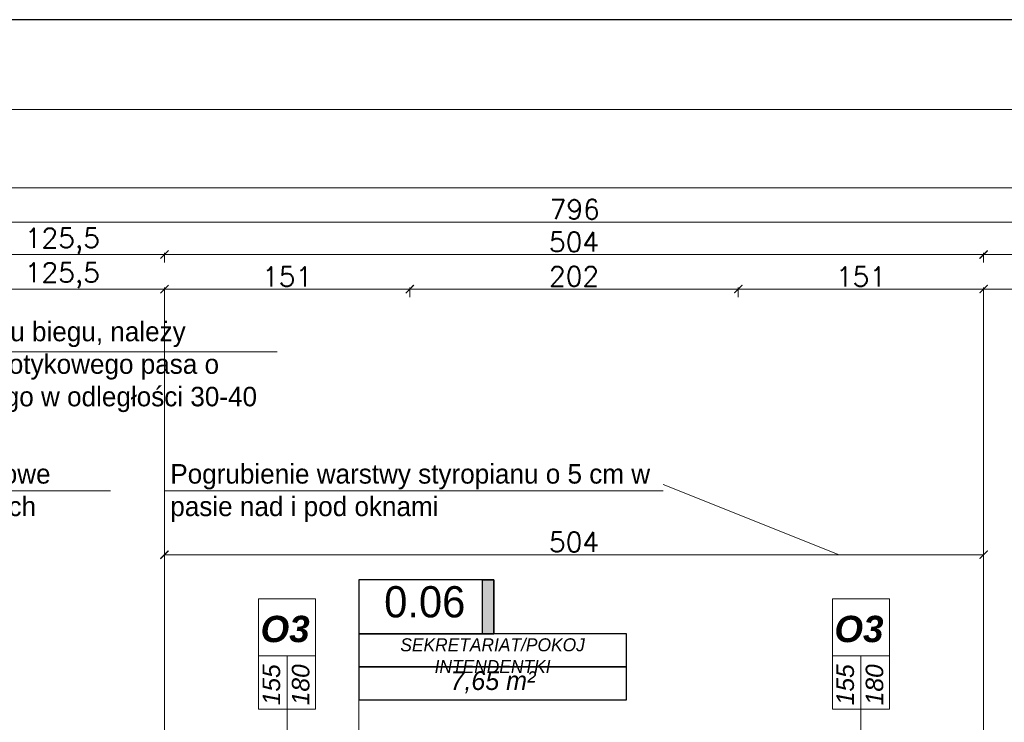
# Model space of a CAD drawing. Header units: millimetres. Extents: x -587 to 358276, y -26688 to 221215.
# Tile 213 of 256: x 11163 to 11769, y 11412 to 11844. Entities that reach past the tile are written whole.
import ezdxf
from ezdxf.lldxf.tags import DXFTag

# ---------------------------------------------------------------- set-up
doc = ezdxf.new("R2010")
doc.units = ezdxf.units.MM
doc.header["$MEASUREMENT"] = 0
doc.layers.add('a3', color=3, linetype='Continuous', lineweight=30, plot=False)
doc.layers.add('A_opisy', color=166, linetype='Continuous', lineweight=15)
doc.layers.add('wymiarowanie', color=176, linetype='Continuous', lineweight=9)
doc.layers.add('tabelki opis', color=7, linetype='Continuous')
doc.styles.add('ARIALL', font='GOTHIC.TTF', dxfattribs={"height": 40})
doc.styles.add('ROMANS', font='romans')
doc.styles.add('styl2', font='simplex.shx')
tags = doc.linetypes.add('ICAD_ISO03W100', pattern=[30, 12, -18]).pattern_tags.tags
tags[6:7] = [DXFTag(74, 4), DXFTag(75, 0), DXFTag(340, '0'), DXFTag(46, 1.0), DXFTag(50, 0.0), DXFTag(44, 0.0), DXFTag(45, 0.0)]
tags[4:5] = [DXFTag(74, 4), DXFTag(75, 0), DXFTag(340, '0'), DXFTag(46, 1.0), DXFTag(50, 0.0), DXFTag(44, 0.0), DXFTag(45, 0.0)]
doc.dimstyles.new('Skala 1-50', dxfattribs={"dimtxt": 12, "dimasz": 5, "dimexe": 1, "dimexo": 1, "dimgap": 1.5, "dimtad": 1, "dimdec": 1, "dimrnd": 0.5, "dimtxsty": 'styl2', "dimblk": 'ARCHTICK', "dimcen": 5, "dimadec": 0, "dimazin": 0, "dimtfac": 1, "dimtdec": 1, "dimtmove": 1, "dimatfit": 3, "dimldrblk": 'ARCHTICK', "dimfxl": 5, "dimfxlon": 1, "dimlwd": -1, "dimlwe": -1, "dimarcsym": 0})

# ---------------------------------------------------------------- blocks, each defined once
blk = doc.blocks.new('_ArchTick')
at = {"color": 0, "linetype": 'ByBlock', "const_width": 0.15}
blk.add_lwpolyline([(-0.5, -0.5), (0.5, 0.5)], dxfattribs=at)
blk = doc.blocks.new('*D3579')
at = {"layer": 'Defpoints', "color": 0}
for p in [(11755.87, 11514.93), (11251.87, 11405.57), (11755.87, 11405.57)]:
    blk.add_point(p, dxfattribs=at)
at = {"layer": 'wymiarowanie', "color": 0}
for p, q in [((11251.87, 11509.93), (11251.87, 11515.93)), ((11251.87, 11514.93), (11755.87, 11514.93)), ((11755.87, 11509.93), (11755.87, 11515.93))]:
    blk.add_line(p, q, dxfattribs=at)
at = {"layer": 'wymiarowanie', "color": 0, "xscale": 5, "yscale": 5, "zscale": 5, "rotation": 180}
blk.add_blockref('_ArchTick', (11251.87, 11514.93), dxfattribs=at)
at = {"layer": 'wymiarowanie', "color": 0, "xscale": 5, "yscale": 5, "zscale": 5}
blk.add_blockref('_ArchTick', (11755.87, 11514.93), dxfattribs=at)
at = {"layer": 'wymiarowanie', "color": 0, "insert": (11503.87, 11522.73), "char_height": 12, "attachment_point": 5, "style": 'styl2'}
blk.add_mtext('504', dxfattribs=at)
blk = doc.blocks.new('*D3616')
at = {"layer": 'Defpoints', "color": 0}
for p in [(11251.87, 11678.32), (11251.87, 11400.57), (11126.25, 11380.57)]:
    blk.add_point(p, dxfattribs=at)
at = {"layer": 'wymiarowanie', "color": 0}
for p, q in [((11126.25, 11673.32), (11126.25, 11679.32)), ((11126.25, 11678.32), (11251.87, 11678.32)), ((11251.87, 11673.32), (11251.87, 11679.32))]:
    blk.add_line(p, q, dxfattribs=at)
at = {"layer": 'wymiarowanie', "color": 0, "xscale": 5, "yscale": 5, "zscale": 5, "rotation": 180}
blk.add_blockref('_ArchTick', (11126.25, 11678.32), dxfattribs=at)
at = {"layer": 'wymiarowanie', "color": 0, "xscale": 5, "yscale": 5, "zscale": 5}
blk.add_blockref('_ArchTick', (11251.87, 11678.32), dxfattribs=at)
at = {"layer": 'wymiarowanie', "color": 0, "insert": (11189.06, 11686.67), "char_height": 12, "attachment_point": 5, "style": 'styl2'}
blk.add_mtext('125,5', dxfattribs=at)
blk = doc.blocks.new('*D3617')
at = {"layer": 'Defpoints', "color": 0}
for p in [(11402.81, 11678.32), (11251.87, 11400.57), (11402.81, 11400.57)]:
    blk.add_point(p, dxfattribs=at)
at = {"layer": 'wymiarowanie', "color": 0}
for p, q in [((11251.87, 11673.32), (11251.87, 11679.32)), ((11251.87, 11678.32), (11402.81, 11678.32)), ((11402.81, 11673.32), (11402.81, 11679.32))]:
    blk.add_line(p, q, dxfattribs=at)
at = {"layer": 'wymiarowanie', "color": 0, "xscale": 5, "yscale": 5, "zscale": 5, "rotation": 180}
blk.add_blockref('_ArchTick', (11251.87, 11678.32), dxfattribs=at)
at = {"layer": 'wymiarowanie', "color": 0, "xscale": 5, "yscale": 5, "zscale": 5}
blk.add_blockref('_ArchTick', (11402.81, 11678.32), dxfattribs=at)
at = {"layer": 'wymiarowanie', "color": 0, "insert": (11327.34, 11685.97), "char_height": 12, "attachment_point": 5, "style": 'styl2'}
blk.add_mtext('151', dxfattribs=at)
blk = doc.blocks.new('*D3618')
at = {"layer": 'Defpoints', "color": 0}
for p in [(11604.93, 11678.32), (11402.81, 11400.57), (11604.93, 11400.57)]:
    blk.add_point(p, dxfattribs=at)
at = {"layer": 'wymiarowanie', "color": 0}
for p, q in [((11402.81, 11673.32), (11402.81, 11679.32)), ((11402.81, 11678.32), (11604.93, 11678.32)), ((11604.93, 11673.32), (11604.93, 11679.32))]:
    blk.add_line(p, q, dxfattribs=at)
at = {"layer": 'wymiarowanie', "color": 0, "xscale": 5, "yscale": 5, "zscale": 5, "rotation": 180}
blk.add_blockref('_ArchTick', (11402.81, 11678.32), dxfattribs=at)
at = {"layer": 'wymiarowanie', "color": 0, "xscale": 5, "yscale": 5, "zscale": 5}
blk.add_blockref('_ArchTick', (11604.93, 11678.32), dxfattribs=at)
at = {"layer": 'wymiarowanie', "color": 0, "insert": (11503.87, 11686.12), "char_height": 12, "attachment_point": 5, "style": 'styl2'}
blk.add_mtext('202', dxfattribs=at)
blk = doc.blocks.new('*D3619')
at = {"layer": 'Defpoints', "color": 0}
for p in [(11755.87, 11678.32), (11604.93, 11400.57), (11755.87, 11400.57)]:
    blk.add_point(p, dxfattribs=at)
at = {"layer": 'wymiarowanie', "color": 0}
for p, q in [((11604.93, 11673.32), (11604.93, 11679.32)), ((11604.93, 11678.32), (11755.87, 11678.32)), ((11755.87, 11673.32), (11755.87, 11679.32))]:
    blk.add_line(p, q, dxfattribs=at)
at = {"layer": 'wymiarowanie', "color": 0, "xscale": 5, "yscale": 5, "zscale": 5, "rotation": 180}
blk.add_blockref('_ArchTick', (11604.93, 11678.32), dxfattribs=at)
at = {"layer": 'wymiarowanie', "color": 0, "xscale": 5, "yscale": 5, "zscale": 5}
blk.add_blockref('_ArchTick', (11755.87, 11678.32), dxfattribs=at)
at = {"layer": 'wymiarowanie', "color": 0, "insert": (11680.4, 11685.97), "char_height": 12, "attachment_point": 5, "style": 'styl2'}
blk.add_mtext('151', dxfattribs=at)
blk = doc.blocks.new('*D3620')
at = {"layer": 'Defpoints', "color": 0}
for p in [(11882.33, 11678.32), (11755.87, 11400.57), (11882.33, 11380.57)]:
    blk.add_point(p, dxfattribs=at)
at = {"layer": 'wymiarowanie', "color": 0}
for p, q in [((11755.87, 11673.32), (11755.87, 11679.32)), ((11755.87, 11678.32), (11882.33, 11678.32)), ((11882.33, 11673.32), (11882.33, 11679.32))]:
    blk.add_line(p, q, dxfattribs=at)
at = {"layer": 'wymiarowanie', "color": 0, "xscale": 5, "yscale": 5, "zscale": 5, "rotation": 180}
blk.add_blockref('_ArchTick', (11755.87, 11678.32), dxfattribs=at)
at = {"layer": 'wymiarowanie', "color": 0, "xscale": 5, "yscale": 5, "zscale": 5}
blk.add_blockref('_ArchTick', (11882.33, 11678.32), dxfattribs=at)
at = {"layer": 'wymiarowanie', "color": 0, "insert": (11819.1, 11686.67), "char_height": 12, "attachment_point": 5, "style": 'styl2'}
blk.add_mtext('126,5', dxfattribs=at)
blk = doc.blocks.new('*D3625')
at = {"layer": 'Defpoints', "color": 0}
for p in [(11251.87, 11699.57), (11126.25, 11673.32), (11251.87, 11673.32)]:
    blk.add_point(p, dxfattribs=at)
at = {"layer": 'wymiarowanie', "color": 0}
for p, q in [((11126.25, 11694.57), (11126.25, 11700.57)), ((11126.25, 11699.57), (11251.87, 11699.57)), ((11251.87, 11694.57), (11251.87, 11700.57))]:
    blk.add_line(p, q, dxfattribs=at)
at = {"layer": 'wymiarowanie', "color": 0, "xscale": 5, "yscale": 5, "zscale": 5, "rotation": 180}
blk.add_blockref('_ArchTick', (11126.25, 11699.57), dxfattribs=at)
at = {"layer": 'wymiarowanie', "color": 0, "xscale": 5, "yscale": 5, "zscale": 5}
blk.add_blockref('_ArchTick', (11251.87, 11699.57), dxfattribs=at)
at = {"layer": 'wymiarowanie', "color": 0, "insert": (11189.06, 11707.92), "char_height": 12, "attachment_point": 5, "style": 'styl2'}
blk.add_mtext('125,5', dxfattribs=at)
blk = doc.blocks.new('*D3626')
at = {"layer": 'Defpoints', "color": 0}
for p in [(11755.87, 11699.57), (11251.87, 11673.32), (11755.87, 11673.32)]:
    blk.add_point(p, dxfattribs=at)
at = {"layer": 'wymiarowanie', "color": 0}
for p, q in [((11251.87, 11694.57), (11251.87, 11700.57)), ((11251.87, 11699.57), (11755.87, 11699.57)), ((11755.87, 11694.57), (11755.87, 11700.57))]:
    blk.add_line(p, q, dxfattribs=at)
at = {"layer": 'wymiarowanie', "color": 0, "xscale": 5, "yscale": 5, "zscale": 5, "rotation": 180}
blk.add_blockref('_ArchTick', (11251.87, 11699.57), dxfattribs=at)
at = {"layer": 'wymiarowanie', "color": 0, "xscale": 5, "yscale": 5, "zscale": 5}
blk.add_blockref('_ArchTick', (11755.87, 11699.57), dxfattribs=at)
at = {"layer": 'wymiarowanie', "color": 0, "insert": (11503.87, 11707.37), "char_height": 12, "attachment_point": 5, "style": 'styl2'}
blk.add_mtext('504', dxfattribs=at)
blk = doc.blocks.new('*D3627')
at = {"layer": 'Defpoints', "color": 0}
for p in [(11882.33, 11699.57), (11755.87, 11673.32), (11882.33, 11673.32)]:
    blk.add_point(p, dxfattribs=at)
at = {"layer": 'wymiarowanie', "color": 0}
for p, q in [((11755.87, 11694.57), (11755.87, 11700.57)), ((11755.87, 11699.57), (11882.33, 11699.57)), ((11882.33, 11694.57), (11882.33, 11700.57))]:
    blk.add_line(p, q, dxfattribs=at)
at = {"layer": 'wymiarowanie', "color": 0, "xscale": 5, "yscale": 5, "zscale": 5, "rotation": 180}
blk.add_blockref('_ArchTick', (11755.87, 11699.57), dxfattribs=at)
at = {"layer": 'wymiarowanie', "color": 0, "xscale": 5, "yscale": 5, "zscale": 5}
blk.add_blockref('_ArchTick', (11882.33, 11699.57), dxfattribs=at)
at = {"layer": 'wymiarowanie', "color": 0, "insert": (11819.1, 11707.92), "char_height": 12, "attachment_point": 5, "style": 'styl2'}
blk.add_mtext('126,5', dxfattribs=at)
blk = doc.blocks.new('*D3629')
at = {"layer": 'Defpoints', "color": 0}
for p in [(11106.25, 11719.53), (11106.25, 11694.57), (11902.33, 11694.57)]:
    blk.add_point(p, dxfattribs=at)
at = {"layer": 'wymiarowanie', "color": 0}
for p, q in [((11106.25, 11714.53), (11106.25, 11720.53)), ((11902.33, 11719.53), (11106.25, 11719.53)), ((11902.33, 11714.53), (11902.33, 11720.53))]:
    blk.add_line(p, q, dxfattribs=at)
at = {"layer": 'wymiarowanie', "color": 0, "xscale": 5, "yscale": 5, "zscale": 5, "rotation": 180}
blk.add_blockref('_ArchTick', (11106.25, 11719.53), dxfattribs=at)
at = {"layer": 'wymiarowanie', "color": 0, "xscale": 5, "yscale": 5, "zscale": 5}
blk.add_blockref('_ArchTick', (11902.33, 11719.53), dxfattribs=at)
at = {"layer": 'wymiarowanie', "color": 0, "insert": (11504.29, 11727.34), "char_height": 12, "attachment_point": 5, "style": 'styl2'}
blk.add_mtext('796', dxfattribs=at)
blk = doc.blocks.new('*D3630')
at = {"layer": 'Defpoints', "color": 0}
for p in [(11902.33, 11740.54), (8867.19, 11678.32), (11902.33, 11678.32)]:
    blk.add_point(p, dxfattribs=at)
at = {"layer": 'wymiarowanie', "color": 0}
for p, q in [((8867.19, 11735.54), (8867.19, 11741.54)), ((8867.19, 11740.54), (11902.33, 11740.54)), ((11902.33, 11735.54), (11902.33, 11741.54))]:
    blk.add_line(p, q, dxfattribs=at)
at = {"layer": 'wymiarowanie', "color": 0, "xscale": 5, "yscale": 5, "zscale": 5, "rotation": 180}
blk.add_blockref('_ArchTick', (8867.19, 11740.54), dxfattribs=at)
at = {"layer": 'wymiarowanie', "color": 0, "xscale": 5, "yscale": 5, "zscale": 5}
blk.add_blockref('_ArchTick', (11902.33, 11740.54), dxfattribs=at)
at = {"layer": 'wymiarowanie', "color": 0, "insert": (10384.76, 11748.35), "char_height": 12, "attachment_point": 5, "style": 'styl2'}
blk.add_mtext('3035', dxfattribs=at)

msp = doc.modelspace()

# ---------------------------------------------------------------- hatches: boundary and pattern name
at = {"layer": 'tabelki opis'}
msp.add_hatch(color=252, dxfattribs=at).paths.add_polyline_path([(11454.54, 11466.28), (11454.54, 11499.54), (11447.58, 11499.54), (11447.58, 11466.28)])

# ---------------------------------------------------------------- linework, layer by layer
at = {"layer": 'a3'}
msp.add_lwpolyline([(13075.31, 8874.01), (13075.31, 11844.01), (7575.31, 11844.01), (7575.31, 8874.01), (13075.31, 8874.01)], dxfattribs=at)
at = {"layer": 'A_opisy'}
for p, q in [((11327.34, 11447.3), (11327.34, 11313.83)), ((11680.4, 11447.3), (11680.4, 11313.83))]:
    msp.add_line(p, q, dxfattribs=at)
at = {"layer": 'A_opisy', "ltscale": 0.3}
for points in [[(11344.86, 11487.84), (11344.86, 11452.78), (11309.81, 11452.78), (11309.81, 11487.84)], [(11697.92, 11487.84), (11697.92, 11452.78), (11662.87, 11452.78), (11662.87, 11487.84)], [(11309.81, 11452.78), (11309.81, 11419.91), (11327.34, 11419.91), (11327.34, 11452.78)], [(11327.34, 11452.78), (11327.34, 11419.91), (11344.86, 11419.91), (11344.86, 11452.78)], [(11662.87, 11452.78), (11662.87, 11419.91), (11680.4, 11419.91), (11680.4, 11452.78)], [(11680.4, 11452.78), (11680.4, 11419.91), (11697.92, 11419.91), (11697.92, 11452.78)]]:
    msp.add_lwpolyline(points, close=True, dxfattribs=at)
at = {"layer": 'tabelki opis', "color": 7}
for points in [[(11454.54, 11499.54), (11371.38, 11499.54), (11371.38, 11466.28), (11454.54, 11466.28), (11454.54, 11499.54)], [(11371.38, 11446), (11536.12, 11446), (11536.12, 11466.28), (11371.38, 11466.28), (11371.38, 11446)], [(11371.38, 11425.73), (11536.12, 11425.73), (11536.12, 11446), (11371.38, 11446), (11371.38, 11425.73)]]:
    msp.add_lwpolyline(points, dxfattribs=at)
at = {"layer": 'tabelki opis'}
msp.add_lwpolyline([(11454.54, 11466.28), (11447.58, 11466.28), (11447.58, 11499.54), (11454.54, 11499.54)], close=True, dxfattribs=at)
at = {"layer": 'wymiarowanie', "linetype": 'ICAD_ISO03W100', "ltscale": 0.2}
for p, q in [((11251.87, 11673.32), (11251.87, 11400.57)), ((11755.87, 11673.32), (11755.87, 11382.52))]:
    msp.add_line(p, q, dxfattribs=at)
at = {"layer": 'wymiarowanie', "ltscale": 4}
msp.add_line((10921.94, 11639.8), (11321.3, 11639.8), dxfattribs=at)
at = {"layer": 'wymiarowanie'}
for p, q in [((10954.98, 11554.32), (11218.64, 11554.32)), ((11558.7, 11554.32), (11251.87, 11554.32)), ((11558.7, 11558.1), (11667.02, 11514.93))]:
    msp.add_line(p, q, dxfattribs=at)
at = {"layer": 'wymiarowanie', "color": 7}
msp.add_line((11371.38, 11499.54), (11371.38, 11276.16), dxfattribs=at)
msp.add_lwpolyline([(13026.2, 8917.05), (13026.2, 11788.83), (7624.42, 11788.83), (7624.42, 8917.05)], close=True, dxfattribs=at)

# ---------------------------------------------------------------- texts
at = {"layer": 'A_opisy', "ltscale": 0.3, "char_height": 16.2, "width": 109.7533, "attachment_point": 9, "style": 'ARIALL'}
for insert in [(11341.2, 11460.92), (11694.26, 11460.92)]:
    msp.add_mtext('{\\fArial|b1|i1|c238|p34;O3}', dxfattribs=dict(at, insert=insert))
at = {"layer": 'A_opisy', "ltscale": 0.3, "char_height": 10.8, "width": 109.7533, "attachment_point": 1, "rotation": 90, "style": 'ARIALL'}
for insert in [(11312.24, 11380.05), (11665.3, 11380.05)]:
    msp.add_mtext('\\pxqc;{\\fArial|b0|i1|c238|p34;155\\P180}', dxfattribs=dict(at, insert=insert))
at = {"layer": 'tabelki opis', "color": 7, "attachment_point": 1}
for s, insert, char_height, width in [('{\\fCentury Gothic|b0|i0|c238|p34;0.06}', (11387.04, 11495.59), 19.2, 56.7), ('\\pxqc;{\\fCentury Gothic|b0|i1|c238|p34;SEKRETARIAT/POKOJ INTENDENTKI}', (11371.38, 11463.51), 8, 164.736), ('{\\fCentury Gothic|b0|i1|c238|p34;7,65 m²}', (11427.84, 11443.24), 11.52, 68.7387)]:
    msp.add_mtext(s, dxfattribs=dict(at, insert=insert, char_height=char_height, width=width))
at = {"layer": 'wymiarowanie', "color": 5, "ltscale": 4, "insert": (10923.3, 11678.22), "char_height": 12, "width": 400.3081, "attachment_point": 1, "style": 'styl2'}
msp.add_mtext('\\pxsm1,ql;{\\fArial|b0|i0|c238|p34;\\C256;\\P\\fCentury Gothic|b0|i0|c238|p34;Przed schodami, od góry i od dołu biegu, należy wykonać oznaczenie w postaci dotykowego pasa o szerokości 60\\fArial|b0|i0|c238|p34; \\fCentury Gothic|b0|i0|c238|p34;cm zainstalowanego w odległości 30-40 cm od przeszkody. }', dxfattribs=at)
at = {"layer": 'wymiarowanie', "color": 6, "linetype": 'Continuous', "char_height": 12, "width": 327.6277, "attachment_point": 3, "style": 'ROMANS'}
for s, insert in [('\\pxql;{\\fCentury Gothic|b0|i0|c238|p0;\\C256;Projektowane schody terenowe\\PWykonane z prefabrykownych \\Pstopnic betonowych\\P\\P }', (11286.44, 11570.67)), ('\\pxql;{\\fCentury Gothic|b0|i0|c238|p0;\\C256;Pogrubienie warstwy styropianu o 5 cm w pasie nad i pod oknami }', (11583.09, 11570.67))]:
    msp.add_mtext(s, dxfattribs=dict(at, insert=insert))

# ---------------------------------------------------------------- dimensions: what is measured, and where the dimension line sits
at = {"layer": 'wymiarowanie'}
for base, p1, p2, picture, middle in [((11902.33, 11740.54), (8867.19, 11678.32), (11902.33, 11678.32), '*D3630', (10384.76, 11748.35)), ((11106.25, 11719.53), (11902.33, 11694.57), (11106.25, 11694.57), '*D3629', (11504.29, 11727.34)), ((11251.87, 11699.57), (11126.25, 11673.32), (11251.87, 11673.32), '*D3625', (11189.06, 11707.92)), ((11755.87, 11699.57), (11251.87, 11673.32), (11755.87, 11673.32), '*D3626', (11503.87, 11707.37)), ((11882.33, 11699.57), (11755.87, 11673.32), (11882.33, 11673.32), '*D3627', (11819.1, 11707.92)), ((11251.87, 11678.32), (11126.25, 11380.57), (11251.87, 11400.57), '*D3616', (11189.06, 11686.67)), ((11402.81, 11678.32), (11251.87, 11400.57), (11402.81, 11400.57), '*D3617', (11327.34, 11685.97)), ((11604.93, 11678.32), (11402.81, 11400.57), (11604.93, 11400.57), '*D3618', (11503.87, 11686.12)), ((11755.87, 11678.32), (11604.93, 11400.57), (11755.87, 11400.57), '*D3619', (11680.4, 11685.97)), ((11882.33, 11678.32), (11755.87, 11400.57), (11882.33, 11380.57), '*D3620', (11819.1, 11686.67))]:
    dim = msp.add_linear_dim(base=base, p1=p1, p2=p2, dimstyle='Skala 1-50', dxfattribs=at)
    dim.commit()
    dim.dimension.update_dxf_attribs({"geometry": picture, "text_midpoint": middle})
at = {"layer": 'wymiarowanie', "color": 5}
dim = msp.add_linear_dim(base=(11755.87, 11514.93), p1=(11251.87, 11405.57), p2=(11755.87, 11405.57), dimstyle='Skala 1-50', dxfattribs=at)
dim.commit()
dim.dimension.update_dxf_attribs({"geometry": '*D3579', "text_midpoint": (11503.87, 11522.73)})

doc.saveas('drawing.dxf')
